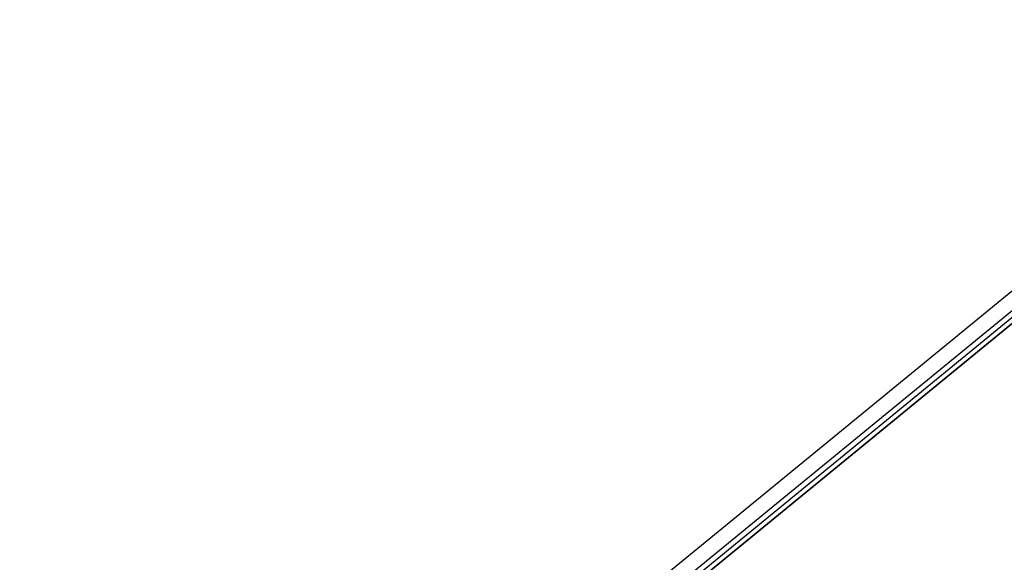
# Model space of a CAD drawing. Header units: feet. Extents: x 529188 to 529675, y 139816 to 140273.
# Tile 17 of 118: x 529276 to 529324, y 140089 to 140116. Entities that reach past the tile are written whole.
import ezdxf

# ---------------------------------------------------------------- set-up
doc = ezdxf.new("R2010")
doc.units = ezdxf.units.FT
doc.header["$LTSCALE"] = 2
doc.header["$MEASUREMENT"] = 0
doc.layers.add('cadre250', color=7, linetype='CONTINUOUS')
doc.layers.add('CARROYAGE LAMBERT', color=7, linetype='CONTINUOUS')

msp = doc.modelspace()

# ---------------------------------------------------------------- linework, layer by layer
at = {"layer": 'cadre250', "flags": 128}
for points in [[(529227.588, 140022.756), (529532.841, 140272.877), (529675.446, 140098.839), (529330.55, 139816.237), (529234.372, 139933.616)], [(529228.064, 140022.176), (529532.737, 140271.821), (529674.39, 140098.944), (529330.655, 139817.292), (529234.952, 139934.091)], [(529228.222, 140021.983), (529532.702, 140271.47), (529674.038, 140098.979), (529330.69, 139817.644), (529235.145, 139934.249)], [(529228.38, 140021.79), (529532.667, 140271.118), (529673.686, 140099.014), (529330.725, 139817.996), (529235.339, 139934.408)]]:
    msp.add_lwpolyline(points, dxfattribs=at)
at = {"layer": 'CARROYAGE LAMBERT', "flags": 128}
msp.add_lwpolyline([(529369.4, 139849.686), (529673.686, 140099.014), (529532.667, 140271.118), (529228.38, 140021.79)], close=True, dxfattribs=at)
at = {"layer": 'CARROYAGE LAMBERT'}
msp.add_lwpolyline([(529369.4, 139849.686), (529673.686, 140099.014), (529532.667, 140271.118), (529228.38, 140021.79)], close=True, dxfattribs=at)

doc.saveas('drawing.dxf')
